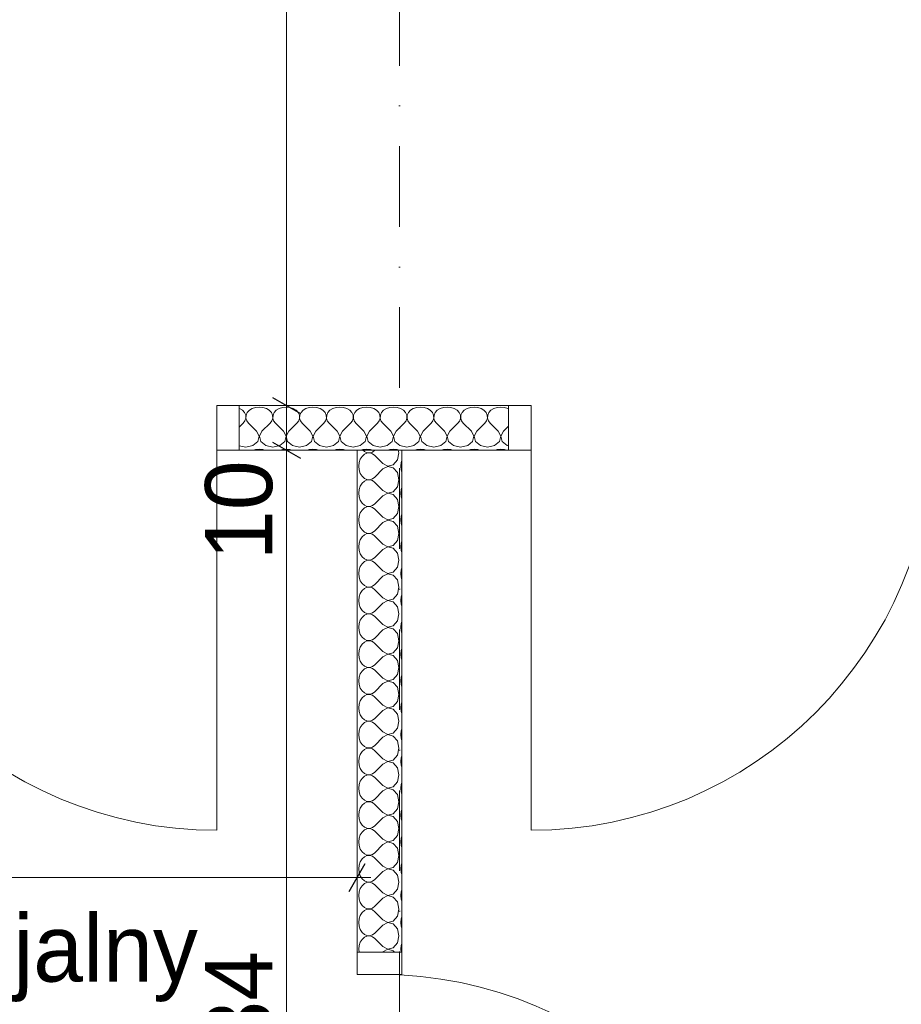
# Model space of a CAD drawing. Header units: millimetres. Extents: x 100377 to 152816, y -1988 to 13902.
# Tile 28 of 58: x 130623 to 132594, y 4678 to 6880. Entities that reach past the tile are written whole.
import ezdxf

# ---------------------------------------------------------------- set-up
doc = ezdxf.new("R2010")
doc.units = ezdxf.units.MM
doc.header["$MEASUREMENT"] = 0
doc.linetypes.add('Kropki i Kreski', pattern=[360, 180, -90, 0, -90])
for name, color, linetype, lineweight in [('Nowe_0_Nr_pióra__1', 7, 'Continuous', 13), ('Nowe_299-A Wymiary Opisy_Nr_pióra__1', 7, 'Continuous', 13), ('Nowe_299-A Wymiary Opisy_Nr_pióra__21', 7, 'Continuous', 25), ('Nowe_810-G Ogólne_Nr_pióra__1', 7, 'Continuous', 13), ('Nowe_830-G Teksty Etykiety_Nr_pióra__1', 7, 'Continuous', 13)]:
    doc.layers.add(name, color=color, linetype=linetype, lineweight=lineweight)
doc.layers.add('Nowe_299-A Wymiary Opisy', color=7, linetype='Continuous')
doc.styles.add('STYL_AUTOMATYCZNY_1', font='txt')
doc.dimstyles.new('STYL_AUTOMATYCZNY__3', dxfattribs={"dimtxt": 150, "dimasz": 47.5, "dimexe": 0.18, "dimexo": 300, "dimgap": 0.09, "dimtad": 1, "dimtih": 1, "dimtoh": 1, "dimdec": 0, "dimlfac": 0.1, "dimzin": 0, "dimdsep": 46, "dimtxsty": 'STYL_AUTOMATYCZNY_1', "dimblk": 'ARROWHEAD_2', "dimblk1": 'ARROWHEAD_2', "dimblk2": 'ARROWHEAD_2', "dimcen": 0.09, "dimclrd": 7, "dimclre": 7, "dimclrt": 7, "dimadec": 1, "dimazin": 0, "dimtfac": 1, "dimtdec": 4, "dimtmove": 0, "dimatfit": 3, "dimfxl": 0, "dimtolj": 1, "dimtzin": 0, "dimarcsym": 0})
doc.dimstyles.new('STYL_AUTOMATYCZNY__4', dxfattribs={"dimtxt": 150, "dimasz": 47.5, "dimexe": 0.18, "dimexo": 300, "dimgap": 0.09, "dimtad": 1, "dimdec": 0, "dimlfac": 0.1, "dimzin": 0, "dimdsep": 46, "dimtxsty": 'STYL_AUTOMATYCZNY_1', "dimblk": 'ARROWHEAD_2', "dimblk1": 'ARROWHEAD_2', "dimblk2": 'ARROWHEAD_2', "dimcen": 0.09, "dimclrd": 7, "dimclre": 7, "dimclrt": 7, "dimadec": 1, "dimazin": 0, "dimtfac": 1, "dimtdec": 4, "dimtmove": 0, "dimatfit": 3, "dimfxl": 0, "dimtolj": 1, "dimtzin": 0, "dimarcsym": 0})

# ---------------------------------------------------------------- blocks, each defined once
blk = doc.blocks.new('*X18')
at = {"layer": 'Nowe_0_Nr_pióra__1', "color": 7, "linetype": 'Continuous', "lineweight": 13}
for p, q in [((131388.5, 5903.1), (131384.6, 5896.8)), ((131393.6, 5907.8), (131388.5, 5903.1)), ((131390.5, 5917), (131393.6, 5914.1)), ((131393.6, 5914.1), (131399.5, 5911.5)), ((131399.5, 5910.5), (131393.6, 5907.8)), ((131399.5, 5911.5), (131405.6, 5911.1)), ((131405.6, 5910.9), (131399.5, 5910.5)), ((131405.6, 5911.1), (131411.7, 5913)), ((131411.7, 5909), (131405.6, 5910.9)), ((131411.7, 5913), (131417.1, 5917)), ((131417.1, 5905), (131411.7, 5909)), ((131417.1, 5917), (131417.1, 5917)), ((131435, 5887), (131417.1, 5905)), ((131467.5, 5895.2), (131470.8, 5911)), ((131470.8, 5911), (131469.5, 5917)), ((131382.1, 5889.2), (131381.2, 5881)), ((131381.2, 5881), (131382.1, 5872.8)), ((131384.6, 5896.8), (131382.1, 5889.2)), ((131435, 5887), (131446.4, 5881.1)), ((131446.4, 5880.9), (131435, 5875)), ((131446.4, 5881.1), (131458.4, 5884.1)), ((131458.4, 5877.8), (131446.4, 5880.9)), ((131458.4, 5884.1), (131467.5, 5895.2)), ((131476.2, 5889.2), (131475.3, 5881)), ((131475.3, 5881), (131476.2, 5872.8)), ((131477.7, 5893.7), (131476.2, 5889.2)), ((131382.1, 5872.8), (131384.6, 5865.2)), ((131384.6, 5865.2), (131388.5, 5858.8)), ((131388.5, 5858.8), (131393.6, 5854.1)), ((131435, 5875), (131417.1, 5857)), ((131467.5, 5866.8), (131458.4, 5877.8)), ((131470.8, 5851), (131467.5, 5866.8)), ((131476.2, 5872.8), (131477.7, 5868.2)), ((131384.6, 5836.8), (131382.1, 5829.2)), ((131388.5, 5843.1), (131384.6, 5836.8)), ((131393.6, 5847.8), (131388.5, 5843.1)), ((131393.6, 5854.1), (131399.5, 5851.5)), ((131399.5, 5850.5), (131393.6, 5847.8)), ((131399.5, 5851.5), (131405.6, 5851.1)), ((131405.6, 5850.9), (131399.5, 5850.5)), ((131405.6, 5851.1), (131411.7, 5853)), ((131411.7, 5849), (131405.6, 5850.9)), ((131411.7, 5853), (131417.1, 5857)), ((131417.1, 5845), (131411.7, 5849)), ((131435, 5827), (131417.1, 5845)), ((131458.4, 5824.1), (131467.5, 5835.2)), ((131467.5, 5835.2), (131470.8, 5851)), ((131382.1, 5829.2), (131381.2, 5821)), ((131381.2, 5821), (131382.1, 5812.8)), ((131435, 5815), (131417.1, 5797)), ((131435, 5827), (131446.4, 5821.1)), ((131446.4, 5820.9), (131435, 5815)), ((131446.4, 5821.1), (131458.4, 5824.1)), ((131458.4, 5817.8), (131446.4, 5820.9)), ((131467.5, 5806.8), (131458.4, 5817.8)), ((131476.2, 5829.2), (131475.3, 5821)), ((131475.3, 5821), (131476.2, 5812.8)), ((131477.7, 5833.7), (131476.2, 5829.2)), ((131382.1, 5812.8), (131384.6, 5805.2)), ((131384.6, 5805.2), (131388.5, 5798.8)), ((131388.5, 5798.8), (131393.6, 5794.1)), ((131393.6, 5794.1), (131399.5, 5791.5)), ((131399.5, 5791.5), (131405.6, 5791.1)), ((131405.6, 5791.1), (131411.7, 5793)), ((131411.7, 5793), (131417.1, 5797)), ((131470.8, 5791), (131467.5, 5806.8)), ((131467.5, 5775.2), (131470.8, 5791)), ((131476.2, 5812.8), (131477.7, 5808.2)), ((131382.1, 5769.2), (131381.2, 5761)), ((131384.6, 5776.8), (131382.1, 5769.2)), ((131388.5, 5783.1), (131384.6, 5776.8)), ((131393.6, 5787.8), (131388.5, 5783.1)), ((131399.5, 5790.5), (131393.6, 5787.8)), ((131405.6, 5790.9), (131399.5, 5790.5)), ((131411.7, 5789), (131405.6, 5790.9)), ((131417.1, 5785), (131411.7, 5789)), ((131435, 5767), (131417.1, 5785)), ((131458.4, 5764.1), (131467.5, 5775.2)), ((131476.2, 5769.2), (131475.3, 5761)), ((131477.7, 5773.7), (131476.2, 5769.2)), ((131381.2, 5761), (131382.1, 5752.8)), ((131382.1, 5752.8), (131384.6, 5745.2)), ((131435, 5755), (131417.1, 5737)), ((131435, 5767), (131446.4, 5761.1)), ((131446.4, 5760.9), (131435, 5755)), ((131446.4, 5761.1), (131458.4, 5764.1)), ((131458.4, 5757.8), (131446.4, 5760.9)), ((131467.5, 5746.8), (131458.4, 5757.8)), ((131475.3, 5761), (131476.2, 5752.8)), ((131476.2, 5752.8), (131477.7, 5748.2)), ((131384.6, 5745.2), (131388.5, 5738.8)), ((131388.5, 5738.8), (131393.6, 5734.1)), ((131393.6, 5727.8), (131388.5, 5723.1)), ((131393.6, 5734.1), (131399.5, 5731.5)), ((131399.5, 5730.5), (131393.6, 5727.8)), ((131399.5, 5731.5), (131405.6, 5731.1)), ((131405.6, 5730.9), (131399.5, 5730.5)), ((131405.6, 5731.1), (131411.7, 5733)), ((131411.7, 5729), (131405.6, 5730.9)), ((131411.7, 5733), (131417.1, 5737)), ((131417.1, 5725), (131411.7, 5729)), ((131435, 5707), (131417.1, 5725)), ((131470.8, 5731), (131467.5, 5746.8)), ((131467.5, 5715.2), (131470.8, 5731)), ((131382.1, 5709.2), (131381.2, 5701)), ((131384.6, 5716.8), (131382.1, 5709.2)), ((131388.5, 5723.1), (131384.6, 5716.8)), ((131435, 5707), (131446.4, 5701.1)), ((131446.4, 5701.1), (131458.4, 5704.1)), ((131458.4, 5704.1), (131467.5, 5715.2)), ((131476.2, 5709.2), (131475.3, 5701)), ((131477.7, 5713.7), (131476.2, 5709.2)), ((131381.2, 5701), (131382.1, 5692.8)), ((131382.1, 5692.8), (131384.6, 5685.2)), ((131384.6, 5685.2), (131388.5, 5678.8)), ((131435, 5695), (131417.1, 5677)), ((131446.4, 5700.9), (131435, 5695)), ((131458.4, 5697.8), (131446.4, 5700.9)), ((131467.5, 5686.8), (131458.4, 5697.8)), ((131470.8, 5671), (131467.5, 5686.8)), ((131475.3, 5701), (131476.2, 5692.8)), ((131476.2, 5692.8), (131477.7, 5688.2)), ((131388.5, 5663.1), (131384.6, 5656.8)), ((131388.5, 5678.8), (131393.6, 5674.1)), ((131393.6, 5667.8), (131388.5, 5663.1)), ((131393.6, 5674.1), (131399.5, 5671.5)), ((131399.5, 5670.5), (131393.6, 5667.8)), ((131399.5, 5671.5), (131405.6, 5671.1)), ((131405.6, 5670.9), (131399.5, 5670.5)), ((131405.6, 5671.1), (131411.7, 5673)), ((131411.7, 5669), (131405.6, 5670.9)), ((131411.7, 5673), (131417.1, 5677)), ((131417.1, 5665), (131411.7, 5669)), ((131435, 5647), (131417.1, 5665)), ((131467.5, 5655.2), (131470.8, 5671)), ((131382.1, 5649.2), (131381.2, 5641)), ((131381.2, 5641), (131382.1, 5632.8)), ((131384.6, 5656.8), (131382.1, 5649.2)), ((131435, 5647), (131446.4, 5641.1)), ((131446.4, 5640.9), (131435, 5635)), ((131446.4, 5641.1), (131458.4, 5644.1)), ((131458.4, 5637.8), (131446.4, 5640.9)), ((131458.4, 5644.1), (131467.5, 5655.2)), ((131467.5, 5626.8), (131458.4, 5637.8)), ((131476.2, 5649.2), (131475.3, 5641)), ((131475.3, 5641), (131476.2, 5632.8)), ((131477.7, 5653.7), (131476.2, 5649.2)), ((131382.1, 5632.8), (131384.6, 5625.2)), ((131384.6, 5625.2), (131388.5, 5618.8)), ((131388.5, 5618.8), (131393.6, 5614.1)), ((131411.7, 5613), (131417.1, 5617)), ((131435, 5635), (131417.1, 5617)), ((131470.8, 5611), (131467.5, 5626.8)), ((131476.2, 5632.8), (131477.7, 5628.2)), ((131384.6, 5596.8), (131382.1, 5589.2)), ((131388.5, 5603.1), (131384.6, 5596.8)), ((131393.6, 5607.8), (131388.5, 5603.1)), ((131393.6, 5614.1), (131399.5, 5611.5)), ((131399.5, 5610.5), (131393.6, 5607.8)), ((131399.5, 5611.5), (131405.6, 5611.1)), ((131405.6, 5610.9), (131399.5, 5610.5)), ((131405.6, 5611.1), (131411.7, 5613)), ((131411.7, 5609), (131405.6, 5610.9)), ((131417.1, 5605), (131411.7, 5609)), ((131435, 5587), (131417.1, 5605)), ((131458.4, 5584.1), (131467.5, 5595.2)), ((131467.5, 5595.2), (131470.8, 5611)), ((131477.7, 5593.7), (131476.2, 5589.2)), ((131382.1, 5589.2), (131381.2, 5581)), ((131381.2, 5581), (131382.1, 5572.8)), ((131382.1, 5572.8), (131384.6, 5565.2)), ((131435, 5575), (131417.1, 5557)), ((131435, 5587), (131446.4, 5581.1)), ((131446.4, 5580.9), (131435, 5575)), ((131446.4, 5581.1), (131458.4, 5584.1)), ((131458.4, 5577.8), (131446.4, 5580.9)), ((131467.5, 5566.8), (131458.4, 5577.8)), ((131476.2, 5589.2), (131475.3, 5581)), ((131475.3, 5581), (131476.2, 5572.8)), ((131476.2, 5572.8), (131477.7, 5568.2)), ((131384.6, 5565.2), (131388.5, 5558.8)), ((131388.5, 5558.8), (131393.6, 5554.1)), ((131393.6, 5554.1), (131399.5, 5551.5)), ((131399.5, 5550.5), (131393.6, 5547.8)), ((131399.5, 5551.5), (131405.6, 5551.1)), ((131405.6, 5550.9), (131399.5, 5550.5)), ((131405.6, 5551.1), (131411.7, 5553)), ((131411.7, 5549), (131405.6, 5550.9)), ((131411.7, 5553), (131417.1, 5557)), ((131417.1, 5545), (131411.7, 5549)), ((131470.8, 5551), (131467.5, 5566.8)), ((131467.5, 5535.2), (131470.8, 5551)), ((131382.1, 5529.2), (131381.2, 5521)), ((131384.6, 5536.8), (131382.1, 5529.2)), ((131388.5, 5543.1), (131384.6, 5536.8)), ((131393.6, 5547.8), (131388.5, 5543.1)), ((131435, 5527), (131417.1, 5545)), ((131435, 5527), (131446.4, 5521.1)), ((131458.4, 5524.1), (131467.5, 5535.2)), ((131476.2, 5529.2), (131475.3, 5521)), ((131477.7, 5533.7), (131476.2, 5529.2)), ((131381.2, 5521), (131382.1, 5512.8)), ((131382.1, 5512.8), (131384.6, 5505.2)), ((131384.6, 5505.2), (131388.5, 5498.8)), ((131435, 5515), (131417.1, 5497)), ((131446.4, 5520.9), (131435, 5515)), ((131446.4, 5521.1), (131458.4, 5524.1)), ((131458.4, 5517.8), (131446.4, 5520.9)), ((131467.5, 5506.8), (131458.4, 5517.8)), ((131470.8, 5491), (131467.5, 5506.8)), ((131475.3, 5521), (131476.2, 5512.8)), ((131476.2, 5512.8), (131477.7, 5508.2)), ((131388.5, 5483.1), (131384.6, 5476.8)), ((131388.5, 5498.8), (131393.6, 5494.1)), ((131393.6, 5487.8), (131388.5, 5483.1)), ((131393.6, 5494.1), (131399.5, 5491.5)), ((131399.5, 5490.5), (131393.6, 5487.8)), ((131399.5, 5491.5), (131405.6, 5491.1)), ((131405.6, 5490.9), (131399.5, 5490.5)), ((131405.6, 5491.1), (131411.7, 5493)), ((131411.7, 5489), (131405.6, 5490.9)), ((131411.7, 5493), (131417.1, 5497)), ((131417.1, 5485), (131411.7, 5489)), ((131435, 5467), (131417.1, 5485)), ((131467.5, 5475.2), (131470.8, 5491)), ((131382.1, 5469.2), (131381.2, 5461)), ((131381.2, 5461), (131382.1, 5452.8)), ((131384.6, 5476.8), (131382.1, 5469.2)), ((131435, 5467), (131446.4, 5461.1)), ((131446.4, 5460.9), (131435, 5455)), ((131446.4, 5461.1), (131458.4, 5464.1)), ((131458.4, 5457.8), (131446.4, 5460.9)), ((131458.4, 5464.1), (131467.5, 5475.2)), ((131476.2, 5469.2), (131475.3, 5461)), ((131475.3, 5461), (131476.2, 5452.8)), ((131477.7, 5473.7), (131476.2, 5469.2)), ((131382.1, 5452.8), (131384.6, 5445.2)), ((131384.6, 5445.2), (131388.5, 5438.8)), ((131388.5, 5438.8), (131393.6, 5434.1)), ((131435, 5455), (131417.1, 5437)), ((131467.5, 5446.8), (131458.4, 5457.8)), ((131470.8, 5431), (131467.5, 5446.8)), ((131476.2, 5452.8), (131477.7, 5448.2)), ((131384.6, 5416.8), (131382.1, 5409.2)), ((131388.5, 5423.1), (131384.6, 5416.8)), ((131393.6, 5427.8), (131388.5, 5423.1)), ((131393.6, 5434.1), (131399.5, 5431.5)), ((131399.5, 5430.5), (131393.6, 5427.8)), ((131399.5, 5431.5), (131405.6, 5431.1)), ((131405.6, 5430.9), (131399.5, 5430.5)), ((131405.6, 5431.1), (131411.7, 5433)), ((131411.7, 5429), (131405.6, 5430.9)), ((131411.7, 5433), (131417.1, 5437)), ((131417.1, 5425), (131411.7, 5429)), ((131435, 5407), (131417.1, 5425)), ((131467.5, 5415.2), (131470.8, 5431)), ((131382.1, 5409.2), (131381.2, 5401)), ((131381.2, 5401), (131382.1, 5392.8)), ((131435, 5395), (131417.1, 5377)), ((131435, 5407), (131446.4, 5401.1)), ((131446.4, 5400.9), (131435, 5395)), ((131446.4, 5401.1), (131458.4, 5404.1)), ((131458.4, 5397.8), (131446.4, 5400.9)), ((131458.4, 5404.1), (131467.5, 5415.2)), ((131467.5, 5386.8), (131458.4, 5397.8)), ((131476.2, 5409.2), (131475.3, 5401)), ((131475.3, 5401), (131476.2, 5392.8)), ((131477.7, 5413.7), (131476.2, 5409.2)), ((131382.1, 5392.8), (131384.6, 5385.2)), ((131384.6, 5385.2), (131388.5, 5378.8)), ((131388.5, 5378.8), (131393.6, 5374.1)), ((131393.6, 5374.1), (131399.5, 5371.5)), ((131405.6, 5371.1), (131411.7, 5373)), ((131411.7, 5373), (131417.1, 5377)), ((131470.8, 5371), (131467.5, 5386.8)), ((131476.2, 5392.8), (131477.7, 5388.2)), ((131384.6, 5356.8), (131382.1, 5349.2)), ((131388.5, 5363.1), (131384.6, 5356.8)), ((131393.6, 5367.8), (131388.5, 5363.1)), ((131399.5, 5370.5), (131393.6, 5367.8)), ((131399.5, 5371.5), (131405.6, 5371.1)), ((131405.6, 5370.9), (131399.5, 5370.5)), ((131411.7, 5369), (131405.6, 5370.9)), ((131417.1, 5365), (131411.7, 5369)), ((131435, 5347), (131417.1, 5365)), ((131458.4, 5344.1), (131467.5, 5355.2)), ((131467.5, 5355.2), (131470.8, 5371)), ((131477.7, 5353.7), (131476.2, 5349.2)), ((131382.1, 5349.2), (131381.2, 5341)), ((131381.2, 5341), (131382.1, 5332.8)), ((131382.1, 5332.8), (131384.6, 5325.2)), ((131435, 5335), (131417.1, 5317)), ((131435, 5347), (131446.4, 5341.1)), ((131446.4, 5340.9), (131435, 5335)), ((131446.4, 5341.1), (131458.4, 5344.1)), ((131458.4, 5337.8), (131446.4, 5340.9)), ((131467.5, 5326.8), (131458.4, 5337.8)), ((131476.2, 5349.2), (131475.3, 5341)), ((131475.3, 5341), (131476.2, 5332.8)), ((131476.2, 5332.8), (131477.7, 5328.2)), ((131384.6, 5325.2), (131388.5, 5318.8)), ((131388.5, 5318.8), (131393.6, 5314.1)), ((131393.6, 5307.8), (131388.5, 5303.1)), ((131393.6, 5314.1), (131399.5, 5311.5)), ((131399.5, 5310.5), (131393.6, 5307.8)), ((131399.5, 5311.5), (131405.6, 5311.1)), ((131405.6, 5310.9), (131399.5, 5310.5)), ((131405.6, 5311.1), (131411.7, 5313)), ((131411.7, 5309), (131405.6, 5310.9)), ((131411.7, 5313), (131417.1, 5317)), ((131417.1, 5305), (131411.7, 5309)), ((131470.8, 5311), (131467.5, 5326.8)), ((131467.5, 5295.2), (131470.8, 5311)), ((131382.1, 5289.2), (131381.2, 5281)), ((131384.6, 5296.8), (131382.1, 5289.2)), ((131388.5, 5303.1), (131384.6, 5296.8)), ((131435, 5287), (131417.1, 5305)), ((131435, 5287), (131446.4, 5281.1)), ((131458.4, 5284.1), (131467.5, 5295.2)), ((131476.2, 5289.2), (131475.3, 5281)), ((131477.7, 5293.7), (131476.2, 5289.2)), ((131381.2, 5281), (131382.1, 5272.8)), ((131382.1, 5272.8), (131384.6, 5265.2)), ((131384.6, 5265.2), (131388.5, 5258.8)), ((131435, 5275), (131417.1, 5257)), ((131446.4, 5280.9), (131435, 5275)), ((131446.4, 5281.1), (131458.4, 5284.1)), ((131458.4, 5277.8), (131446.4, 5280.9)), ((131467.5, 5266.8), (131458.4, 5277.8)), ((131470.8, 5251), (131467.5, 5266.8)), ((131475.3, 5281), (131476.2, 5272.8)), ((131476.2, 5272.8), (131477.7, 5268.2)), ((131388.5, 5243.1), (131384.6, 5236.8)), ((131388.5, 5258.8), (131393.6, 5254.1)), ((131393.6, 5247.8), (131388.5, 5243.1)), ((131393.6, 5254.1), (131399.5, 5251.5)), ((131399.5, 5250.5), (131393.6, 5247.8)), ((131399.5, 5251.5), (131405.6, 5251.1)), ((131405.6, 5250.9), (131399.5, 5250.5)), ((131405.6, 5251.1), (131411.7, 5253)), ((131411.7, 5249), (131405.6, 5250.9)), ((131411.7, 5253), (131417.1, 5257)), ((131417.1, 5245), (131411.7, 5249)), ((131435, 5227), (131417.1, 5245)), ((131467.5, 5235.2), (131470.8, 5251)), ((131382.1, 5229.2), (131381.2, 5221)), ((131381.2, 5221), (131382.1, 5212.8)), ((131384.6, 5236.8), (131382.1, 5229.2)), ((131435, 5227), (131446.4, 5221.1)), ((131446.4, 5220.9), (131435, 5215)), ((131446.4, 5221.1), (131458.4, 5224.1)), ((131458.4, 5217.8), (131446.4, 5220.9)), ((131458.4, 5224.1), (131467.5, 5235.2)), ((131476.2, 5229.2), (131475.3, 5221)), ((131475.3, 5221), (131476.2, 5212.8)), ((131477.7, 5233.7), (131476.2, 5229.2)), ((131382.1, 5212.8), (131384.6, 5205.2)), ((131384.6, 5205.2), (131388.5, 5198.8)), ((131388.5, 5198.8), (131393.6, 5194.1)), ((131411.7, 5193), (131417.1, 5197)), ((131435, 5215), (131417.1, 5197)), ((131467.5, 5206.8), (131458.4, 5217.8)), ((131470.8, 5191), (131467.5, 5206.8)), ((131476.2, 5212.8), (131477.7, 5208.2)), ((131384.6, 5176.8), (131382.1, 5169.2)), ((131388.5, 5183.1), (131384.6, 5176.8)), ((131393.6, 5187.8), (131388.5, 5183.1)), ((131393.6, 5194.1), (131399.5, 5191.5)), ((131399.5, 5190.5), (131393.6, 5187.8)), ((131399.5, 5191.5), (131405.6, 5191.1)), ((131405.6, 5190.9), (131399.5, 5190.5)), ((131405.6, 5191.1), (131411.7, 5193)), ((131411.7, 5189), (131405.6, 5190.9)), ((131417.1, 5185), (131411.7, 5189)), ((131435, 5167), (131417.1, 5185)), ((131458.4, 5164.1), (131467.5, 5175.2)), ((131467.5, 5175.2), (131470.8, 5191)), ((131382.1, 5169.2), (131381.2, 5161)), ((131381.2, 5161), (131382.1, 5152.8)), ((131382.1, 5152.8), (131384.6, 5145.2)), ((131435, 5155), (131417.1, 5137)), ((131435, 5167), (131446.4, 5161.1)), ((131446.4, 5160.9), (131435, 5155)), ((131446.4, 5161.1), (131458.4, 5164.1)), ((131458.4, 5157.8), (131446.4, 5160.9)), ((131467.5, 5146.8), (131458.4, 5157.8)), ((131476.2, 5169.2), (131475.3, 5161)), ((131475.3, 5161), (131476.2, 5152.8)), ((131477.7, 5173.7), (131476.2, 5169.2)), ((131476.2, 5152.8), (131477.7, 5148.2)), ((131384.6, 5145.2), (131388.5, 5138.8)), ((131388.5, 5138.8), (131393.6, 5134.1)), ((131393.6, 5134.1), (131399.5, 5131.5)), ((131399.5, 5130.5), (131393.6, 5127.8)), ((131399.5, 5131.5), (131405.6, 5131.1)), ((131405.6, 5130.9), (131399.5, 5130.5)), ((131405.6, 5131.1), (131411.7, 5133)), ((131411.7, 5129), (131405.6, 5130.9)), ((131411.7, 5133), (131417.1, 5137)), ((131470.8, 5131), (131467.5, 5146.8)), ((131467.5, 5115.2), (131470.8, 5131)), ((131382.1, 5109.2), (131381.2, 5101)), ((131384.6, 5116.8), (131382.1, 5109.2)), ((131388.5, 5123.1), (131384.6, 5116.8)), ((131393.6, 5127.8), (131388.5, 5123.1)), ((131417.1, 5125), (131411.7, 5129)), ((131435, 5107), (131417.1, 5125)), ((131458.4, 5104.1), (131467.5, 5115.2)), ((131476.2, 5109.2), (131475.3, 5101)), ((131477.7, 5113.7), (131476.2, 5109.2)), ((131381.2, 5101), (131382.1, 5092.8)), ((131382.1, 5092.8), (131384.6, 5085.2)), ((131435, 5095), (131417.1, 5077)), ((131435, 5107), (131446.4, 5101.1)), ((131446.4, 5100.9), (131435, 5095)), ((131446.4, 5101.1), (131458.4, 5104.1)), ((131458.4, 5097.8), (131446.4, 5100.9)), ((131467.5, 5086.8), (131458.4, 5097.8)), ((131470.8, 5071), (131467.5, 5086.8)), ((131475.3, 5101), (131476.2, 5092.8)), ((131476.2, 5092.8), (131477.7, 5088.2)), ((131384.6, 5085.2), (131388.5, 5078.8)), ((131388.5, 5078.8), (131393.6, 5074.1)), ((131393.6, 5067.8), (131388.5, 5063.1)), ((131393.6, 5074.1), (131399.5, 5071.5)), ((131399.5, 5070.5), (131393.6, 5067.8)), ((131399.5, 5071.5), (131405.6, 5071.1)), ((131405.6, 5070.9), (131399.5, 5070.5)), ((131405.6, 5071.1), (131411.7, 5073)), ((131411.7, 5069), (131405.6, 5070.9)), ((131411.7, 5073), (131417.1, 5077)), ((131417.1, 5065), (131411.7, 5069)), ((131435, 5047), (131417.1, 5065)), ((131467.5, 5055.2), (131470.8, 5071)), ((131382.1, 5049.2), (131381.2, 5041)), ((131384.6, 5056.8), (131382.1, 5049.2)), ((131388.5, 5063.1), (131384.6, 5056.8)), ((131435, 5047), (131446.4, 5041.1)), ((131446.4, 5041.1), (131458.4, 5044.1)), ((131458.4, 5044.1), (131467.5, 5055.2)), ((131476.2, 5049.2), (131475.3, 5041)), ((131477.7, 5053.7), (131476.2, 5049.2)), ((131381.2, 5041), (131382.1, 5032.8)), ((131382.1, 5032.8), (131384.6, 5025.2)), ((131384.6, 5025.2), (131388.5, 5018.8)), ((131435, 5035), (131417.1, 5017)), ((131446.4, 5040.9), (131435, 5035)), ((131458.4, 5037.8), (131446.4, 5040.9)), ((131467.5, 5026.8), (131458.4, 5037.8)), ((131470.8, 5011), (131467.5, 5026.8)), ((131475.3, 5041), (131476.2, 5032.8)), ((131476.2, 5032.8), (131477.7, 5028.2)), ((131388.5, 5003.1), (131384.6, 4996.8)), ((131388.5, 5018.8), (131393.6, 5014.1)), ((131393.6, 5007.8), (131388.5, 5003.1)), ((131393.6, 5014.1), (131399.5, 5011.5)), ((131399.5, 5010.5), (131393.6, 5007.8)), ((131399.5, 5011.5), (131405.6, 5011.1)), ((131405.6, 5010.9), (131399.5, 5010.5)), ((131405.6, 5011.1), (131411.7, 5013)), ((131411.7, 5009), (131405.6, 5010.9)), ((131411.7, 5013), (131417.1, 5017)), ((131417.1, 5005), (131411.7, 5009)), ((131435, 4987), (131417.1, 5005)), ((131467.5, 4995.2), (131470.8, 5011)), ((131382.1, 4989.2), (131381.2, 4981)), ((131381.2, 4981), (131382.1, 4972.8)), ((131384.6, 4996.8), (131382.1, 4989.2)), ((131435, 4987), (131446.4, 4981.1)), ((131446.4, 4980.9), (131435, 4975)), ((131446.4, 4981.1), (131458.4, 4984.1)), ((131458.4, 4977.8), (131446.4, 4980.9)), ((131458.4, 4984.1), (131467.5, 4995.2)), ((131467.5, 4966.8), (131458.4, 4977.8)), ((131476.2, 4989.2), (131475.3, 4981)), ((131475.3, 4981), (131476.2, 4972.8)), ((131477.7, 4993.7), (131476.2, 4989.2)), ((131382.1, 4972.8), (131384.6, 4965.2)), ((131384.6, 4965.2), (131388.5, 4958.8)), ((131388.5, 4958.8), (131393.6, 4954.1)), ((131411.7, 4953), (131417.1, 4957)), ((131435, 4975), (131417.1, 4957)), ((131470.8, 4951), (131467.5, 4966.8)), ((131476.2, 4972.8), (131477.7, 4968.2)), ((131384.6, 4936.8), (131382.1, 4929.2)), ((131388.5, 4943.1), (131384.6, 4936.8)), ((131393.6, 4947.8), (131388.5, 4943.1)), ((131393.6, 4954.1), (131399.5, 4951.5)), ((131399.5, 4950.5), (131393.6, 4947.8)), ((131399.5, 4951.5), (131405.6, 4951.1)), ((131405.6, 4950.9), (131399.5, 4950.5)), ((131405.6, 4951.1), (131411.7, 4953)), ((131411.7, 4949), (131405.6, 4950.9)), ((131417.1, 4945), (131411.7, 4949)), ((131435, 4927), (131417.1, 4945)), ((131458.4, 4924.1), (131467.5, 4935.2)), ((131467.5, 4935.2), (131470.8, 4951)), ((131477.7, 4933.7), (131476.2, 4929.2)), ((131382.1, 4929.2), (131381.2, 4921)), ((131381.2, 4921), (131382.1, 4912.8)), ((131382.1, 4912.8), (131384.6, 4905.2)), ((131435, 4915), (131417.1, 4897)), ((131435, 4927), (131446.4, 4921.1)), ((131446.4, 4920.9), (131435, 4915)), ((131446.4, 4921.1), (131458.4, 4924.1)), ((131458.4, 4917.8), (131446.4, 4920.9)), ((131467.5, 4906.8), (131458.4, 4917.8)), ((131476.2, 4929.2), (131475.3, 4921)), ((131475.3, 4921), (131476.2, 4912.8)), ((131476.2, 4912.8), (131477.7, 4908.2)), ((131384.6, 4905.2), (131388.5, 4898.8)), ((131388.5, 4898.8), (131393.6, 4894.1)), ((131393.6, 4894.1), (131399.5, 4891.5)), ((131399.5, 4890.5), (131393.6, 4887.8)), ((131399.5, 4891.5), (131405.6, 4891.1)), ((131405.6, 4890.9), (131399.5, 4890.5)), ((131405.6, 4891.1), (131411.7, 4893)), ((131411.7, 4889), (131405.6, 4890.9)), ((131411.7, 4893), (131417.1, 4897)), ((131417.1, 4885), (131411.7, 4889)), ((131470.8, 4891), (131467.5, 4906.8)), ((131467.5, 4875.2), (131470.8, 4891)), ((131382.1, 4869.2), (131381.2, 4861)), ((131384.6, 4876.8), (131382.1, 4869.2)), ((131388.5, 4883.1), (131384.6, 4876.8)), ((131393.6, 4887.8), (131388.5, 4883.1)), ((131435, 4867), (131417.1, 4885)), ((131435, 4867), (131446.4, 4861.1)), ((131458.4, 4864.1), (131467.5, 4875.2)), ((131476.2, 4869.2), (131475.3, 4861)), ((131477.7, 4873.7), (131476.2, 4869.2)), ((131381.2, 4861), (131382.1, 4852.8)), ((131382.1, 4852.8), (131384.6, 4845.2)), ((131384.6, 4845.2), (131388.5, 4838.8)), ((131435, 4855), (131417.1, 4837)), ((131446.4, 4860.9), (131435, 4855)), ((131446.4, 4861.1), (131458.4, 4864.1)), ((131458.4, 4857.8), (131446.4, 4860.9)), ((131467.5, 4846.8), (131458.4, 4857.8)), ((131470.8, 4831), (131467.5, 4846.8)), ((131475.3, 4861), (131476.2, 4852.8)), ((131476.2, 4852.8), (131477.7, 4848.2)), ((131388.5, 4823.1), (131384.6, 4816.8)), ((131388.5, 4838.8), (131393.6, 4834.1)), ((131393.6, 4827.8), (131388.5, 4823.1)), ((131393.6, 4834.1), (131399.5, 4831.5)), ((131399.5, 4830.5), (131393.6, 4827.8)), ((131399.5, 4831.5), (131405.6, 4831.1)), ((131405.6, 4830.9), (131399.5, 4830.5)), ((131405.6, 4831.1), (131411.7, 4833)), ((131411.7, 4829), (131405.6, 4830.9)), ((131411.7, 4833), (131417.1, 4837)), ((131417.1, 4825), (131411.7, 4829)), ((131435, 4807), (131417.1, 4825)), ((131467.5, 4815.2), (131470.8, 4831)), ((131382.1, 4809.2), (131381.2, 4801)), ((131381.2, 4801), (131381.9, 4794.8)), ((131384.6, 4816.8), (131382.1, 4809.2)), ((131435, 4807), (131446.4, 4801.1)), ((131446.4, 4800.9), (131435, 4795)), ((131446.4, 4801.1), (131458.4, 4804.1)), ((131458.4, 4797.8), (131446.4, 4800.9)), ((131458.4, 4804.1), (131467.5, 4815.2)), ((131476.2, 4809.2), (131475.3, 4801)), ((131475.3, 4801), (131476, 4794.8)), ((131477.7, 4813.7), (131476.2, 4809.2)), ((131435, 4795), (131434.8, 4794.8)), ((131460.9, 4794.8), (131458.4, 4797.8))]:
    blk.add_line(p, q, dxfattribs=at)
blk = doc.blocks.new('Wypełnienie_9_1', base_point=(0, 0))
at = {"layer": 'Nowe_0_Nr_pióra__1', "color": 7, "linetype": 'Continuous', "lineweight": 13, "flags": 128}
blk.add_lwpolyline([(131477.7, 5917), (131377.7, 5917), (131377.7, 4794.8), (131477.7, 4794.8)], close=True, dxfattribs=at)
at = {"layer": 'Nowe_0_Nr_pióra__1', "color": 7, "linetype": 'Continuous', "lineweight": 13}
blk.add_blockref('*X18', (0, 0), dxfattribs=at)
blk = doc.blocks.new('*X34')
at = {"layer": 'Nowe_0_Nr_pióra__1', "color": 7, "linetype": 'Continuous', "lineweight": 13}
for p, q in [((131150.6, 6012.6), (131143.1, 6010.1)), ((131158.8, 6013.5), (131150.6, 6012.6)), ((131167, 6012.6), (131158.8, 6013.5)), ((131174.6, 6010.1), (131167, 6012.6)), ((131210.6, 6012.6), (131203.1, 6010.1)), ((131218.8, 6013.5), (131210.6, 6012.6)), ((131227, 6012.6), (131218.8, 6013.5)), ((131234.6, 6010.1), (131227, 6012.6)), ((131270.6, 6012.6), (131263.1, 6010.1)), ((131278.8, 6013.5), (131270.6, 6012.6)), ((131287, 6012.6), (131278.8, 6013.5)), ((131294.6, 6010.1), (131287, 6012.6)), ((131330.6, 6012.6), (131323.1, 6010.1)), ((131338.8, 6013.5), (131330.6, 6012.6)), ((131347, 6012.6), (131338.8, 6013.5)), ((131354.6, 6010.1), (131347, 6012.6)), ((131390.6, 6012.6), (131383.1, 6010.1)), ((131398.8, 6013.5), (131390.6, 6012.6)), ((131407, 6012.6), (131398.8, 6013.5)), ((131414.6, 6010.1), (131407, 6012.6)), ((131450.6, 6012.6), (131443.1, 6010.1)), ((131458.8, 6013.5), (131450.6, 6012.6)), ((131467, 6012.6), (131458.8, 6013.5)), ((131474.6, 6010.1), (131467, 6012.6)), ((131510.6, 6012.6), (131503.1, 6010.1)), ((131518.8, 6013.5), (131510.6, 6012.6)), ((131527, 6012.6), (131518.8, 6013.5)), ((131534.6, 6010.1), (131527, 6012.6)), ((131570.6, 6012.6), (131563.1, 6010.1)), ((131578.8, 6013.5), (131570.6, 6012.6)), ((131587, 6012.6), (131578.8, 6013.5)), ((131594.6, 6010.1), (131587, 6012.6)), ((131630.6, 6012.6), (131623.1, 6010.1)), ((131638.8, 6013.5), (131630.6, 6012.6)), ((131647, 6012.6), (131638.8, 6013.5)), ((131654.6, 6010.1), (131647, 6012.6)), ((131690.6, 6012.6), (131683.1, 6010.1)), ((131698.8, 6013.5), (131690.6, 6012.6)), ((131707, 6012.6), (131698.8, 6013.5)), ((131714.6, 6010.1), (131707, 6012.6)), ((131114.6, 6010.1), (131113.8, 6010.4)), ((131121, 6006.2), (131114.6, 6010.1)), ((131125.7, 6001.1), (131121, 6006.2)), ((131128.3, 5995.2), (131125.7, 6001.1)), ((131128.7, 5989), (131128.3, 5995.2)), ((131129.4, 5995.2), (131129, 5989)), ((131132, 6001.1), (131129.4, 5995.2)), ((131136.7, 6006.2), (131132, 6001.1)), ((131143.1, 6010.1), (131136.7, 6006.2)), ((131181, 6006.2), (131174.6, 6010.1)), ((131185.7, 6001.1), (131181, 6006.2)), ((131188.3, 5995.2), (131185.7, 6001.1)), ((131188.7, 5989), (131188.3, 5995.2)), ((131189.4, 5995.2), (131189, 5989)), ((131192, 6001.1), (131189.4, 5995.2)), ((131196.7, 6006.2), (131192, 6001.1)), ((131203.1, 6010.1), (131196.7, 6006.2)), ((131241, 6006.2), (131234.6, 6010.1)), ((131245.7, 6001.1), (131241, 6006.2)), ((131248.3, 5995.2), (131245.7, 6001.1)), ((131248.7, 5989), (131248.3, 5995.2)), ((131249.4, 5995.2), (131249, 5989)), ((131252, 6001.1), (131249.4, 5995.2)), ((131256.7, 6006.2), (131252, 6001.1)), ((131263.1, 6010.1), (131256.7, 6006.2)), ((131301, 6006.2), (131294.6, 6010.1)), ((131305.7, 6001.1), (131301, 6006.2)), ((131308.3, 5995.2), (131305.7, 6001.1)), ((131308.7, 5989), (131308.3, 5995.2)), ((131309.4, 5995.2), (131309, 5989)), ((131312, 6001.1), (131309.4, 5995.2)), ((131316.7, 6006.2), (131312, 6001.1)), ((131323.1, 6010.1), (131316.7, 6006.2)), ((131361, 6006.2), (131354.6, 6010.1)), ((131365.7, 6001.1), (131361, 6006.2)), ((131368.3, 5995.2), (131365.7, 6001.1)), ((131368.7, 5989), (131368.3, 5995.2)), ((131369.4, 5995.2), (131369, 5989)), ((131372, 6001.1), (131369.4, 5995.2)), ((131376.7, 6006.2), (131372, 6001.1)), ((131383.1, 6010.1), (131376.7, 6006.2)), ((131421, 6006.2), (131414.6, 6010.1)), ((131425.7, 6001.1), (131421, 6006.2)), ((131428.3, 5995.2), (131425.7, 6001.1)), ((131428.7, 5989), (131428.3, 5995.2)), ((131429.4, 5995.2), (131429, 5989)), ((131432, 6001.1), (131429.4, 5995.2)), ((131436.7, 6006.2), (131432, 6001.1)), ((131443.1, 6010.1), (131436.7, 6006.2)), ((131481, 6006.2), (131474.6, 6010.1)), ((131485.7, 6001.1), (131481, 6006.2)), ((131488.3, 5995.2), (131485.7, 6001.1)), ((131488.7, 5989), (131488.3, 5995.2)), ((131489.4, 5995.2), (131489, 5989)), ((131492, 6001.1), (131489.4, 5995.2)), ((131496.7, 6006.2), (131492, 6001.1)), ((131503.1, 6010.1), (131496.7, 6006.2)), ((131541, 6006.2), (131534.6, 6010.1)), ((131545.7, 6001.1), (131541, 6006.2)), ((131548.3, 5995.2), (131545.7, 6001.1)), ((131548.7, 5989), (131548.3, 5995.2)), ((131549.4, 5995.2), (131549, 5989)), ((131552, 6001.1), (131549.4, 5995.2)), ((131556.7, 6006.2), (131552, 6001.1)), ((131563.1, 6010.1), (131556.7, 6006.2)), ((131601, 6006.2), (131594.6, 6010.1)), ((131605.7, 6001.1), (131601, 6006.2)), ((131608.3, 5995.2), (131605.7, 6001.1)), ((131608.7, 5989), (131608.3, 5995.2)), ((131609.4, 5995.2), (131609, 5989)), ((131612, 6001.1), (131609.4, 5995.2)), ((131616.7, 6006.2), (131612, 6001.1)), ((131623.1, 6010.1), (131616.7, 6006.2)), ((131661, 6006.2), (131654.6, 6010.1)), ((131665.7, 6001.1), (131661, 6006.2)), ((131668.3, 5995.2), (131665.7, 6001.1)), ((131668.7, 5989), (131668.3, 5995.2)), ((131669.4, 5995.2), (131669, 5989)), ((131672, 6001.1), (131669.4, 5995.2)), ((131676.7, 6006.2), (131672, 6001.1)), ((131683.1, 6010.1), (131676.7, 6006.2)), ((131716.2, 6009.2), (131714.6, 6010.1)), ((131113.8, 5968.6), (131122.8, 5977.6)), ((131122.8, 5977.6), (131126.8, 5983)), ((131126.8, 5983), (131128.7, 5989)), ((131129, 5989), (131130.8, 5983)), ((131130.8, 5983), (131134.8, 5977.6)), ((131152.8, 5959.7), (131134.8, 5977.6)), ((131164.8, 5959.7), (131182.8, 5977.6)), ((131182.8, 5977.6), (131186.8, 5983)), ((131186.8, 5983), (131188.7, 5989)), ((131189, 5989), (131190.8, 5983)), ((131190.8, 5983), (131194.8, 5977.6)), ((131212.8, 5959.7), (131194.8, 5977.6)), ((131224.8, 5959.7), (131242.8, 5977.6)), ((131242.8, 5977.6), (131246.8, 5983)), ((131246.8, 5983), (131248.7, 5989)), ((131249, 5989), (131250.8, 5983)), ((131250.8, 5983), (131254.8, 5977.6)), ((131272.8, 5959.7), (131254.8, 5977.6)), ((131284.8, 5959.7), (131302.8, 5977.6)), ((131302.8, 5977.6), (131306.8, 5983)), ((131306.8, 5983), (131308.7, 5989)), ((131309, 5989), (131310.8, 5983)), ((131310.8, 5983), (131314.8, 5977.6)), ((131332.8, 5959.7), (131314.8, 5977.6)), ((131344.8, 5959.7), (131362.8, 5977.6)), ((131362.8, 5977.6), (131366.8, 5983)), ((131366.8, 5983), (131368.7, 5989)), ((131369, 5989), (131370.8, 5983)), ((131370.8, 5983), (131374.8, 5977.6)), ((131392.8, 5959.7), (131374.8, 5977.6)), ((131404.8, 5959.7), (131422.8, 5977.6)), ((131422.8, 5977.6), (131426.8, 5983)), ((131426.8, 5983), (131428.7, 5989)), ((131429, 5989), (131430.8, 5983)), ((131430.8, 5983), (131434.8, 5977.6)), ((131452.8, 5959.7), (131434.8, 5977.6)), ((131464.8, 5959.7), (131482.8, 5977.6)), ((131482.8, 5977.6), (131486.8, 5983)), ((131486.8, 5983), (131488.7, 5989)), ((131489, 5989), (131490.8, 5983)), ((131490.8, 5983), (131494.8, 5977.6)), ((131512.8, 5959.7), (131494.8, 5977.6)), ((131524.8, 5959.7), (131542.8, 5977.6)), ((131542.8, 5977.6), (131546.8, 5983)), ((131546.8, 5983), (131548.7, 5989)), ((131549, 5989), (131550.8, 5983)), ((131550.8, 5983), (131554.8, 5977.6)), ((131572.8, 5959.7), (131554.8, 5977.6)), ((131584.8, 5959.7), (131602.8, 5977.6)), ((131602.8, 5977.6), (131606.8, 5983)), ((131606.8, 5983), (131608.7, 5989)), ((131609, 5989), (131610.8, 5983)), ((131610.8, 5983), (131614.8, 5977.6)), ((131632.8, 5959.7), (131614.8, 5977.6)), ((131644.8, 5959.7), (131662.8, 5977.6)), ((131662.8, 5977.6), (131666.8, 5983)), ((131666.8, 5983), (131668.7, 5989)), ((131669, 5989), (131670.8, 5983)), ((131670.8, 5983), (131674.8, 5977.6)), ((131692.8, 5959.7), (131674.8, 5977.6)), ((131704.8, 5959.7), (131716.2, 5971)), ((131158.7, 5948.3), (131152.8, 5959.7)), ((131155.7, 5936.2), (131158.7, 5948.3)), ((131164.8, 5959.7), (131159, 5948.3)), ((131159, 5948.3), (131162, 5936.2)), ((131218.7, 5948.3), (131212.8, 5959.7)), ((131215.7, 5936.2), (131218.7, 5948.3)), ((131224.8, 5959.7), (131219, 5948.3)), ((131219, 5948.3), (131222, 5936.2)), ((131278.7, 5948.3), (131272.8, 5959.7)), ((131275.7, 5936.2), (131278.7, 5948.3)), ((131284.8, 5959.7), (131279, 5948.3)), ((131279, 5948.3), (131282, 5936.2)), ((131338.7, 5948.3), (131332.8, 5959.7)), ((131335.7, 5936.2), (131338.7, 5948.3)), ((131344.8, 5959.7), (131339, 5948.3)), ((131339, 5948.3), (131342, 5936.2)), ((131398.7, 5948.3), (131392.8, 5959.7)), ((131395.7, 5936.2), (131398.7, 5948.3)), ((131404.8, 5959.7), (131399, 5948.3)), ((131399, 5948.3), (131402, 5936.2)), ((131458.7, 5948.3), (131452.8, 5959.7)), ((131455.7, 5936.2), (131458.7, 5948.3)), ((131464.8, 5959.7), (131459, 5948.3)), ((131459, 5948.3), (131462, 5936.2)), ((131518.7, 5948.3), (131512.8, 5959.7)), ((131515.7, 5936.2), (131518.7, 5948.3)), ((131524.8, 5959.7), (131519, 5948.3)), ((131519, 5948.3), (131522, 5936.2)), ((131578.7, 5948.3), (131572.8, 5959.7)), ((131575.7, 5936.2), (131578.7, 5948.3)), ((131584.8, 5959.7), (131579, 5948.3)), ((131579, 5948.3), (131582, 5936.2)), ((131638.7, 5948.3), (131632.8, 5959.7)), ((131635.7, 5936.2), (131638.7, 5948.3)), ((131644.8, 5959.7), (131639, 5948.3)), ((131639, 5948.3), (131642, 5936.2)), ((131698.7, 5948.3), (131692.8, 5959.7)), ((131695.7, 5936.2), (131698.7, 5948.3)), ((131704.8, 5959.7), (131699, 5948.3)), ((131699, 5948.3), (131702, 5936.2)), ((131113.8, 5927), (131128.8, 5923.9)), ((131128.8, 5923.9), (131144.6, 5927.2)), ((131144.6, 5927.2), (131155.7, 5936.2)), ((131162, 5936.2), (131173.1, 5927.2)), ((131173.1, 5927.2), (131188.8, 5923.9)), ((131188.8, 5923.9), (131204.6, 5927.2)), ((131204.6, 5927.2), (131215.7, 5936.2)), ((131222, 5936.2), (131233.1, 5927.2)), ((131233.1, 5927.2), (131248.8, 5923.9)), ((131248.8, 5923.9), (131264.6, 5927.2)), ((131264.6, 5927.2), (131275.7, 5936.2)), ((131282, 5936.2), (131293.1, 5927.2)), ((131293.1, 5927.2), (131308.8, 5923.9)), ((131308.8, 5923.9), (131324.6, 5927.2)), ((131324.6, 5927.2), (131335.7, 5936.2)), ((131342, 5936.2), (131353.1, 5927.2)), ((131353.1, 5927.2), (131368.8, 5923.9)), ((131368.8, 5923.9), (131384.6, 5927.2)), ((131384.6, 5927.2), (131395.7, 5936.2)), ((131402, 5936.2), (131413.1, 5927.2)), ((131413.1, 5927.2), (131428.8, 5923.9)), ((131428.8, 5923.9), (131444.6, 5927.2)), ((131444.6, 5927.2), (131455.7, 5936.2)), ((131462, 5936.2), (131473.1, 5927.2)), ((131473.1, 5927.2), (131488.8, 5923.9)), ((131488.8, 5923.9), (131504.6, 5927.2)), ((131504.6, 5927.2), (131515.7, 5936.2)), ((131522, 5936.2), (131533.1, 5927.2)), ((131533.1, 5927.2), (131548.8, 5923.9)), ((131548.8, 5923.9), (131564.6, 5927.2)), ((131564.6, 5927.2), (131575.7, 5936.2)), ((131582, 5936.2), (131593.1, 5927.2)), ((131593.1, 5927.2), (131608.8, 5923.9)), ((131608.8, 5923.9), (131624.6, 5927.2)), ((131624.6, 5927.2), (131635.7, 5936.2)), ((131642, 5936.2), (131653.1, 5927.2)), ((131653.1, 5927.2), (131668.8, 5923.9)), ((131668.8, 5923.9), (131684.6, 5927.2)), ((131684.6, 5927.2), (131695.7, 5936.2)), ((131702, 5936.2), (131713.1, 5927.2)), ((131713.1, 5927.2), (131716.2, 5926.6)), ((131150.6, 5918.5), (131146.1, 5917)), ((131158.8, 5919.4), (131150.6, 5918.5)), ((131167, 5918.5), (131158.8, 5919.4)), ((131171.6, 5917), (131167, 5918.5)), ((131210.6, 5918.5), (131206.1, 5917)), ((131218.8, 5919.4), (131210.6, 5918.5)), ((131227, 5918.5), (131218.8, 5919.4)), ((131231.6, 5917), (131227, 5918.5)), ((131270.6, 5918.5), (131266.1, 5917)), ((131278.8, 5919.4), (131270.6, 5918.5)), ((131287, 5918.5), (131278.8, 5919.4)), ((131291.6, 5917), (131287, 5918.5)), ((131330.6, 5918.5), (131326.1, 5917)), ((131338.8, 5919.4), (131330.6, 5918.5)), ((131347, 5918.5), (131338.8, 5919.4)), ((131351.6, 5917), (131347, 5918.5)), ((131390.6, 5918.5), (131386.1, 5917)), ((131398.8, 5919.4), (131390.6, 5918.5)), ((131407, 5918.5), (131398.8, 5919.4)), ((131411.6, 5917), (131407, 5918.5)), ((131450.6, 5918.5), (131446.1, 5917)), ((131458.8, 5919.4), (131450.6, 5918.5)), ((131467, 5918.5), (131458.8, 5919.4)), ((131471.6, 5917), (131467, 5918.5)), ((131510.6, 5918.5), (131506.1, 5917)), ((131518.8, 5919.4), (131510.6, 5918.5)), ((131527, 5918.5), (131518.8, 5919.4)), ((131531.6, 5917), (131527, 5918.5)), ((131570.6, 5918.5), (131566.1, 5917)), ((131578.8, 5919.4), (131570.6, 5918.5)), ((131587, 5918.5), (131578.8, 5919.4)), ((131591.6, 5917), (131587, 5918.5)), ((131630.6, 5918.5), (131626.1, 5917)), ((131638.8, 5919.4), (131630.6, 5918.5)), ((131647, 5918.5), (131638.8, 5919.4)), ((131651.6, 5917), (131647, 5918.5)), ((131690.6, 5918.5), (131686.1, 5917)), ((131698.8, 5919.4), (131690.6, 5918.5)), ((131707, 5918.5), (131698.8, 5919.4)), ((131711.6, 5917), (131707, 5918.5))]:
    blk.add_line(p, q, dxfattribs=at)
blk = doc.blocks.new('Wypełnienie_17_1', base_point=(0, 0))
at = {"layer": 'Nowe_0_Nr_pióra__1', "color": 7, "linetype": 'Continuous', "lineweight": 13, "flags": 128}
blk.add_lwpolyline([(131113.8, 6017), (131113.8, 5917), (131716.2, 5917), (131716.2, 6017)], close=True, dxfattribs=at)
at = {"layer": 'Nowe_0_Nr_pióra__1', "color": 7, "linetype": 'Continuous', "lineweight": 13}
blk.add_blockref('*X34', (0, 0), dxfattribs=at)
blk = doc.blocks.new('*D190')
at = {"layer": 'Nowe_299-A Wymiary Opisy_Nr_pióra__1', "color": 7, "linetype": 'Continuous', "lineweight": 13}
for p, q in [((131266.6, 5917), (131172.9, 5917)), ((131219.7, 3577), (131219.7, 5917)), ((131266.6, 3577), (131126.4, 3577))]:
    blk.add_line(p, q, dxfattribs=at)
at = {"layer": 'Nowe_299-A Wymiary Opisy_Nr_pióra__21', "color": 7, "linetype": 'Continuous', "lineweight": 25}
for p, q in [((131188.5, 5935.1), (131251, 5899)), ((131188.5, 3595.1), (131251, 3559))]:
    blk.add_line(p, q, dxfattribs=at)
at = {"layer": 'Nowe_299-A Wymiary Opisy_Nr_pióra__1', "color": 7, "lineweight": 13, "char_height": 150, "attachment_point": 7, "rotation": 90, "style": 'STYL_AUTOMATYCZNY_1'}
for s, insert in [('{\\A1;10}', (131189.7, 5671.3)), ('{\\A1;234}', (131189.7, 4462.5))]:
    blk.add_mtext(s, dxfattribs=dict(at, insert=insert))
blk = doc.blocks.new('ARROWHEAD_2')
at = {"color": 0, "linetype": 'Continuous', "lineweight": 0}
for p, q in [((-0.378, -0.655), (0.378, 0.655)), ((0, 0), (-1, 0))]:
    blk.add_line(p, q, dxfattribs=at)
blk = doc.blocks.new('*D191')
at = {"layer": 'Nowe_299-A Wymiary Opisy_Nr_pióra__1', "color": 7, "linetype": 'Continuous', "lineweight": 13}
for p, q in [((131266.6, 6017), (131172.9, 6017)), ((131219.7, 5917), (131219.7, 6017)), ((131266.6, 5917), (131172.9, 5917))]:
    blk.add_line(p, q, dxfattribs=at)
at = {"layer": 'Nowe_299-A Wymiary Opisy_Nr_pióra__21', "color": 7, "linetype": 'Continuous', "lineweight": 25}
for p, q in [((131188.5, 6035.1), (131251, 5999)), ((131188.5, 5935.1), (131251, 5899))]:
    blk.add_line(p, q, dxfattribs=at)
blk = doc.blocks.new('*D192')
at = {"layer": 'Nowe_299-A Wymiary Opisy_Nr_pióra__1', "color": 7, "linetype": 'Continuous', "lineweight": 13}
for p, q in [((131219.7, 11837), (131219.7, 11867.6)), ((131266.6, 11837), (131094.9, 11837)), ((131219.7, 6017), (131219.7, 11837)), ((131266.6, 6017), (131172.9, 6017))]:
    blk.add_line(p, q, dxfattribs=at)
at = {"layer": 'Nowe_299-A Wymiary Opisy_Nr_pióra__21', "color": 7, "linetype": 'Continuous', "lineweight": 25}
for p, q in [((131251, 11819), (131188.5, 11855.1)), ((131188.5, 6035.1), (131251, 5999))]:
    blk.add_line(p, q, dxfattribs=at)
at = {"layer": 'Nowe_299-A Wymiary Opisy_Nr_pióra__1', "color": 7, "lineweight": 13, "insert": (131189.7, 8756.3), "char_height": 150, "attachment_point": 7, "rotation": 90, "style": 'STYL_AUTOMATYCZNY_1'}
blk.add_mtext('{\\A1;582}', dxfattribs=at)
blk = doc.blocks.new('*D197')
at = {"layer": 'Nowe_299-A Wymiary Opisy_Nr_pióra__1', "color": 7, "linetype": 'Continuous', "lineweight": 13}
for p, q in [((128694.9, 4914.6), (128694.9, 5008.3)), ((131377.7, 4914.6), (131377.7, 5008.3)), ((128664.3, 4961.5), (128694.9, 4961.5)), ((128694.9, 4961.5), (131377.7, 4961.5)), ((131377.7, 4961.5), (131408.2, 4961.5))]:
    blk.add_line(p, q, dxfattribs=at)
at = {"layer": 'Nowe_299-A Wymiary Opisy_Nr_pióra__21', "color": 7, "linetype": 'Continuous', "lineweight": 25}
for p, q in [((128712.9, 4992.7), (128676.9, 4930.2)), ((131359.6, 4930.2), (131395.7, 4992.7))]:
    blk.add_line(p, q, dxfattribs=at)
at = {"layer": 'Nowe_299-A Wymiary Opisy_Nr_pióra__1', "color": 7, "lineweight": 13, "insert": (129865.5, 4991.5), "char_height": 150, "attachment_point": 7, "style": 'STYL_AUTOMATYCZNY_1'}
blk.add_mtext('{\\A1;268}', dxfattribs=at)

msp = doc.modelspace()

# ---------------------------------------------------------------- linework, layer by layer
at = {"layer": 'Nowe_810-G Ogólne_Nr_pióra__1', "color": 7, "linetype": 'Kropki i Kreski', "lineweight": 13}
msp.add_lwpolyline([(131472.4, 13438.6), (131472.4, -1524.9)], dxfattribs=at)
at = {"layer": 'Nowe_810-G Ogólne_Nr_pióra__1', "color": 7, "linetype": 'Continuous', "lineweight": 13}
for points in [[(131113.8, 5956.9), (131113.8, 6017), (131063.8, 6017), (131063.8, 5917), (131113.8, 5917), (131113.8, 6017)], [(131716.2, 6017), (131716.2, 5917)], [(131716.2, 5956.9), (131716.2, 6017), (131766.2, 6017), (131766.2, 5917), (131716.2, 5917), (131716.2, 6017)], [(131063.8, 5967), (131063.8, 5067)], [(131766.2, 5967), (131766.2, 5067)], [(131063.8, 5917), (131716.2, 5917)], [(131716.2, 5917), (131477.7, 5917), (131477.7, 4743.4)], [(131437.8, 4744.8), (131377.7, 4744.8), (131377.7, 4794.8), (131477.7, 4794.8), (131477.7, 4744.8), (131377.7, 4744.8)]]:
    msp.add_lwpolyline(points, dxfattribs=at)
for centre, start, end in [((131063.8, 5967), 180, 270), ((131766.2, 5967), 270, 0), ((131427.7, 3844.8), 0, 90)]:
    msp.add_arc(centre, 900, start, end, dxfattribs=at)

# ---------------------------------------------------------------- block references
at = {"layer": 'Nowe_0_Nr_pióra__1', "color": 7, "linetype": 'Continuous', "lineweight": 13}
for name in ['Wypełnienie_17_1', 'Wypełnienie_9_1']:
    msp.add_blockref(name, (0, 0), dxfattribs=at)

# ---------------------------------------------------------------- texts
at = {"layer": 'Nowe_830-G Teksty Etykiety_Nr_pióra__1', "color": 7, "linetype": 'Continuous', "lineweight": 13, "insert": (129861.8, 4878.6), "char_height": 150, "attachment_point": 1, "style": 'STYL_AUTOMATYCZNY_1'}
msp.add_mtext('{\\A1;pok. socjalny}', dxfattribs=at)

# ---------------------------------------------------------------- dimensions: what is measured, and where the dimension line sits
at = {"layer": 'Nowe_299-A Wymiary Opisy', "color": 7, "linetype": 'Continuous', "lineweight": 13}
for base, p1, p2, picture, middle in [((131219.7, 11837), (131176.5, 6017), (130794.9, 11837), '*D192', (131114.7, 8927.8)), ((131219.7, 6017), (131176.5, 5917), (131176.5, 6017), '*D191', (131114.7, 5785.7)), ((131219.7, 5917), (130826.4, 3577), (131176.5, 5917), '*D190', (131114.7, 4634))]:
    dim = msp.add_linear_dim(base=base, p1=p1, p2=p2, angle=90, dimstyle='STYL_AUTOMATYCZNY__4', dxfattribs=at)
    dim.commit()
    dim.dimension.update_dxf_attribs({"geometry": picture, "text_midpoint": middle, "dimtype": 160, "text_rotation": 90})
dim = msp.add_linear_dim(base=(131377.7, 4961.5), p1=(128694.9, 5068.9), p2=(131377.7, 5108.6), dimstyle='STYL_AUTOMATYCZNY__3', dxfattribs=at)
dim.commit()
dim.dimension.update_dxf_attribs({"geometry": '*D197', "text_midpoint": (130037.1, 5066.5), "dimtype": 160})

doc.saveas('drawing.dxf')
